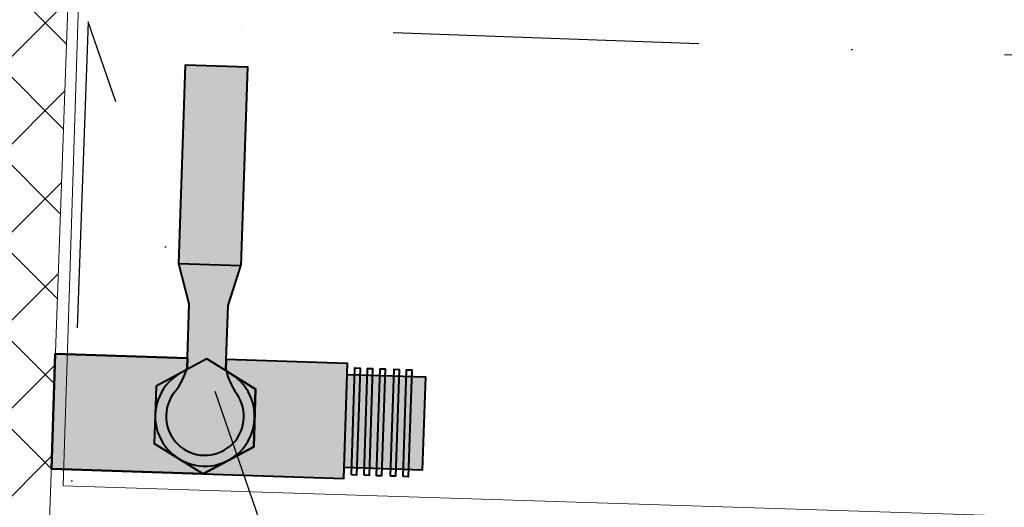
# Model space of a CAD drawing. Header units: millimetres. Extents: x 297264 to 416219, y -77299 to -23696.
# Tile 87 of 187: x 322464 to 322867, y -27795 to -27596. Entities that reach past the tile are written whole.
import ezdxf

# ---------------------------------------------------------------- set-up
doc = ezdxf.new("R2010")
doc.units = ezdxf.units.MM
doc.header["$LTSCALE"] = 2.5
doc.linetypes.add('DASHDOTX2', pattern=[2, 1, -0.5, 0, -0.5])
for name, color, linetype, lineweight in [('CKD Equipments', 252, 'Continuous', 0), ('CKD-GAS', 1, 'Continuous', 40), ('ELEVATION 1', 143, 'Continuous', 18), ('HATCH LIGHT', 250, 'Continuous', 0), ('SA-GAS', 1, 'Continuous', 40), ('WALL', 132, 'Continuous', 25)]:
    doc.layers.add(name, color=color, linetype=linetype, lineweight=lineweight)
doc.layers.add('CKD-Hood', color=1, linetype='Continuous')

# ---------------------------------------------------------------- blocks, each defined once
blk = doc.blocks.new('fffffff')
at = {"layer": 'SA-GAS'}
for color, points in [(1, [(62187.7, -25567.3), (62187.7, -25797.3), (62171, -25797.3), (62167.8, -25796.5), (62137.8, -25744.6), (62038, -25744.6), (61988.1, -25831.1), (61988.1, -25567.3)]), (40, [(62351, -25777.3), (62697.1, -25777.3), (62697.1, -25884.8), (62351, -25884.8)]), (1, [(61988.1, -25831.1), (61988.1, -26075.8), (62187.7, -26075.8), (62187.7, -25864.8), (62171, -25864.8), (62167.8, -25865.7), (62137.8, -25917.5), (62038, -25917.5)])]:
    blk.add_hatch(color=color, dxfattribs=at).paths.add_polyline_path(points)
at = {"layer": 'SA-GAS', "true_color": 0xf2f2f2}
blk.add_hatch(color=7, dxfattribs=at).paths.add_polyline_path([(62038, -25744.6), (61988.1, -25831.1), (62038, -25917.5), (62137.8, -25917.5), (62187.7, -25831.1), (62137.8, -25744.6)])
at = {"layer": 'SA-GAS', "true_color": 0xe3e3e3}
for points in [[(62281.9, -25864.8), (62351, -25884.8), (62351, -25777.3), (62281.9, -25797.3), (62167.5, -25797.3, 0.003284), (62167.1, -25796.3, -0.092405), (62128.6, -25777.1, 2.004689), (62128.6, -25885, -0.101103), (62171, -25864.8), (62187.7, -25864.8)], [(62007, -26075.8), (62168.9, -26075.8), (62168.9, -26211.7), (62007, -26211.7)]]:
    blk.add_hatch(color=254, dxfattribs=at).paths.add_polyline_path(points)
at = {"layer": 'SA-GAS', "color": 0}
for points in [[(62187.7, -25797.3), (62187.7, -25567.3), (61988.1, -25567.3), (61988.1, -26075.8), (62187.7, -26075.8), (62187.7, -25864.8)], [(62187.7, -25567.3), (62187.7, -25797.3), (62171, -25797.3), (62167.8, -25796.5), (62137.8, -25744.6), (62038, -25744.6), (61988.1, -25831.1), (61988.1, -25567.3), (62187.7, -25567.3)], [(62167.8, -25796.5), (62137.8, -25744.6), (62038, -25744.6), (61988.1, -25831.1), (62038, -25917.5), (62137.8, -25917.5), (62167.8, -25865.7)], [(62281.9, -25797.3), (62351, -25777.3)], [(62171, -25797.3), (62281.9, -25797.3)], [(61988.1, -25831.1), (61988.1, -26075.8), (62187.7, -26075.8), (62187.7, -25864.8), (62171, -25864.8), (62167.8, -25865.7), (62137.8, -25917.5), (62038, -25917.5), (61988.1, -25831.1), (61988.1, -26075.8)], [(62171, -25864.8), (62281.9, -25864.8)], [(62281.9, -25864.8), (62351, -25884.8)]]:
    blk.add_lwpolyline(points, dxfattribs=at)
for points in [[(62038, -25744.6), (61988.1, -25831.1), (62038, -25917.5), (62137.8, -25917.5), (62187.7, -25831.1), (62137.8, -25744.6)], [(62351, -25777.3), (62697.1, -25777.3), (62697.1, -25884.8), (62351, -25884.8)], [(62007, -26075.8), (62168.9, -26075.8), (62168.9, -26211.7), (62007, -26211.7)], [(61994.8, -26088.9), (62180.5, -26088.9), (62180.5, -26097.7), (61994.8, -26097.7)], [(61994.8, -26110.8), (62180.5, -26110.8), (62180.5, -26119.5), (61994.8, -26119.5)], [(61994.8, -26132.6), (62180.5, -26132.6), (62180.5, -26141.4), (61994.8, -26141.4)], [(61994.8, -26156.9), (62180.5, -26156.9), (62180.5, -26165.6), (61994.8, -26165.6)], [(61994.8, -26178.7), (62180.5, -26178.7), (62180.5, -26187.5), (61994.8, -26187.5)]]:
    blk.add_lwpolyline(points, close=True, dxfattribs=at)
for centre, radius, start, end in [((62087.9, -25831.1), 86.4, 30, 330), ((62087.9, -25831.1), 67.6, 52.9373, 307.0627), ((62199.2, -25683.5), 117.3, 233.0047, 256.0482), ((62199.2, -25978.6), 117.3, 103.9518, 126.9953)]:
    blk.add_arc(centre, radius, start, end, dxfattribs=at)

msp = doc.modelspace()

# ---------------------------------------------------------------- hatches: boundary and pattern name
at = {"layer": 'HATCH LIGHT', "true_color": 0x636466}
h = msp.add_hatch(dxfattribs=at)
h.set_pattern_fill('ANSI32', color=251, scale=6)
h.set_pattern_definition([(45, (257511.52, -46725.026), (-40.411153, 40.411153), []), (45, (257538.46, -46725.026), (-40.411153, 40.411153), [])])
h.paths.add_polyline_path([(334654.36, -32589.97), (334460.42, -32638.82), (334641.96, -33359.69), (322089.31, -33359.58, -0.000263), (322074.78, -33559.58), (334898.57, -33559.7)])
h.paths.add_polyline_path([(322503.25, -25157.06), (322303.17, -25157.06, -0.011972), (321821.95, -34256.03), (322022.54, -34256.03, 0.01196)])
h.paths.add_polyline_path([(322486.88, -25697.6), (332165.82, -26046.56, 0.003501), (332659.89, -26800.64), (332827.52, -26691.53), (332277.41, -25850.46), (322493.11, -25497.7, -0.000262)])
h = msp.add_hatch(dxfattribs=at)
h.set_pattern_fill('ANSI37', color=251, scale=8)
h.set_pattern_definition([(45, (257511.52, -46725.026), (-17.960512, 17.960512), []), (135, (257511.52, -46725.026), (-17.960512, -17.960512), [])])
edge = h.paths.add_edge_path()
edge.add_line((325280.42, -25798.32), (322486.88, -25697.6))
edge.add_arc((132089.52, -19659.44), 190493.08, 356.5735369, 358.1835586, ccw=False)
edge.add_line((322242.06, -31044.72), (325091.28, -31044.74))
edge.add_line((325091.28, -31044.74), (325217.78, -27535.69))
edge.add_line((325217.78, -27535.69), (325117.85, -27532.09))
edge.add_line((325117.85, -27532.09), (325088.59, -28343.52))
edge.add_line((325088.59, -28343.52), (325088.6, -28343.52))
edge.add_line((325088.6, -28343.52), (325023.75, -30142.35))
edge.add_line((325023.75, -30142.35), (324994.82, -30944.74))
edge.add_line((324994.82, -30944.74), (322363.11, -30944.72))
edge.add_line((322363.11, -30944.72), (322489.13, -27449.28))
edge.add_line((322489.13, -27449.28), (323488.48, -27485.31))
edge.add_line((323488.48, -27485.31), (323529.88, -27486.81))
edge.add_line((323529.88, -27486.81), (323533.48, -27386.87))
edge.add_line((323533.48, -27386.87), (322492.74, -27349.35))
edge.add_line((322492.74, -27349.35), (322548.64, -25799.9))
edge.add_line((322548.64, -25799.9), (324047.67, -25853.94))
edge.add_line((324047.67, -25853.94), (324036.86, -26153.75))
edge.add_line((324036.86, -26153.75), (324013.46, -26801.7))
edge.add_line((324013.46, -26801.7), (324010.81, -26874.86))
edge.add_line((324010.81, -26874.86), (324110.75, -26878.47))
edge.add_line((324110.75, -26878.47), (324147.55, -25857.54))
edge.add_line((324147.55, -25857.54), (325176.88, -25894.65))
edge.add_line((325176.88, -25894.65), (325150.27, -26632.68))
edge.add_line((325150.27, -26632.68), (325250.21, -26636.28))
edge.add_line((325250.21, -26636.28), (325280.42, -25798.32))

# ---------------------------------------------------------------- linework, layer by layer
at = {"layer": 'CKD Equipments'}
msp.add_lwpolyline([(322491.64, -27486.31), (322482.12, -27786.16), (323286.71, -27811.7), (323296.23, -27511.85), (322491.64, -27486.31)], dxfattribs=at)
at = {"layer": 'CKD-Hood', "linetype": 'DASHDOTX2', "ltscale": 50, "elevation": 890}
msp.add_lwpolyline([(322492.33, -27596.69), (322398.66, -30195), (323398.01, -30231.03), (323491.68, -27632.72)], close=True, dxfattribs=at)
msp.add_lwpolyline([(323398.01, -30231.03), (322492.33, -27596.69)], dxfattribs=at)
at = {"layer": 'ELEVATION 1'}
msp.add_line((322363.11, -30944.72), (322489.13, -27449.28), dxfattribs=at)
at = {"layer": 'WALL'}
msp.add_arc((132089.52, -19659.44), 190493.08, 355.6053841, 358.3462139, dxfattribs=at)

# ---------------------------------------------------------------- block references
at = {"layer": 'CKD-GAS', "color": 0, "xscale": 0.2352410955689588, "yscale": 0.2352410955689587, "zscale": 0.2352410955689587, "rotation": 88.11599336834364}
msp.add_blockref('fffffff', (315986.6, -42155.77), dxfattribs=at)

doc.saveas('drawing.dxf')
